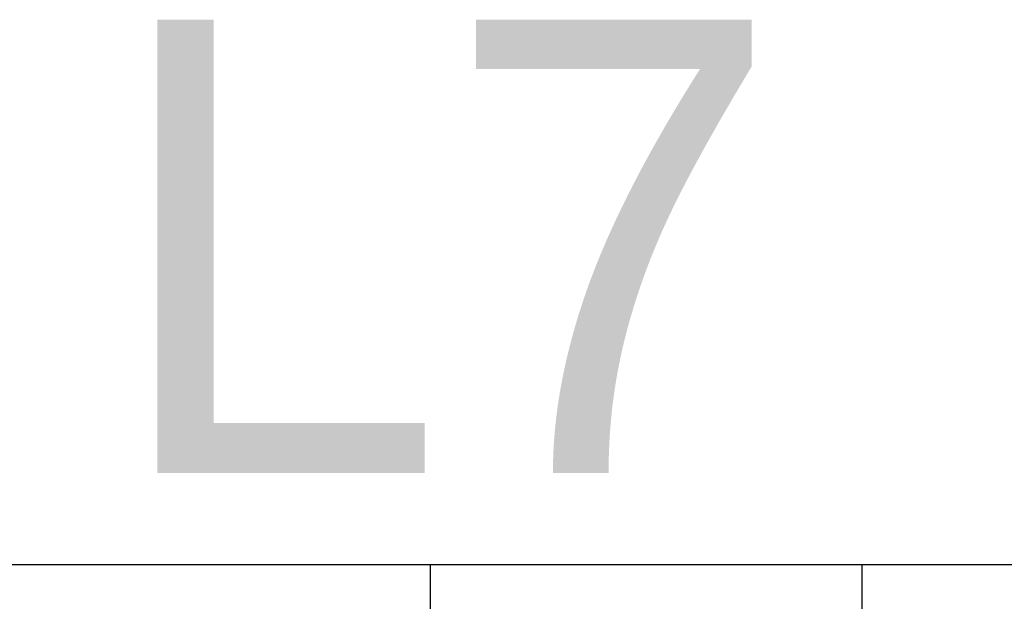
# Model space of a CAD drawing. Extents: x 0 to 210, y 0 to 297.
# Tile 56 of 68: x 140.14 to 144.05, y 202.74 to 205.05. Entities that reach past the tile are written whole.
import ezdxf

# ---------------------------------------------------------------- set-up
doc = ezdxf.new("R2010")
doc.units = 0
doc.layers.get('0').update_dxf_attribs({"linetype": 'CONTINUOUS'})
doc.layers.add('BL$4----', color=7, linetype='CONTINUOUS')
doc.layers.add('ET$1A---_TEKST', color=7, linetype='CONTINUOUS')
doc.styles.add('BURO-018', font='BUROFONT.shx', dxfattribs={"height": 1.8})

msp = doc.modelspace()

# ---------------------------------------------------------------- linework, layer by layer
for p, q in [((143.4844, 202.8836), (139.5302, 202.8836)), ((147.4387, 202.8836), (143.4844, 202.8836))]:
    msp.add_line(p, q)
at = {"layer": 'BL$4----'}
msp.add_line((141.7726, 198.3636), (141.7726, 202.8836), dxfattribs=at)
at = {"layer": 'ET$1A---_TEKST'}
msp.add_line((143.4844, 202.8836), (143.4844, 198.2036), dxfattribs=at)
msp.add_line((143.4844, 202.8836), (143.4844, 198.2036), dxfattribs=at)
msp.add_line((143.4844, 202.8836), (143.4844, 198.2036), dxfattribs=at)

# ---------------------------------------------------------------- texts
at = {"layer": 'BL$4----', "color": 1, "style": 'BURO-018'}
msp.add_text('L7', height=1.8, dxfattribs=at).set_placement((140.4902, 203.2484))

doc.saveas('drawing.dxf')
